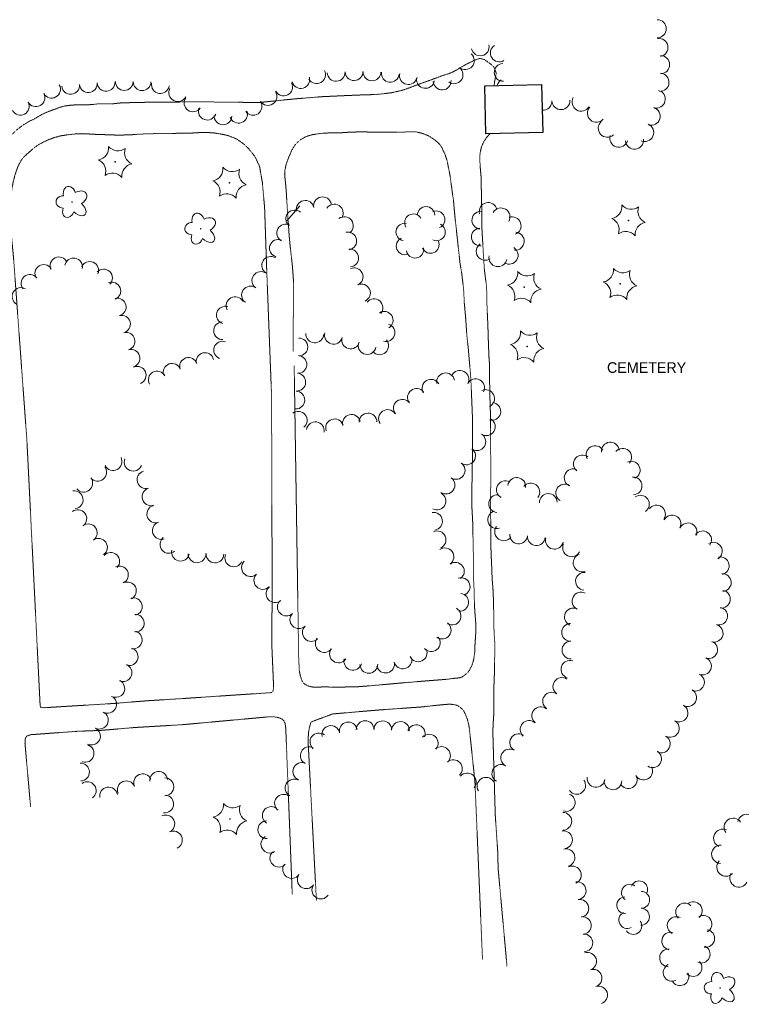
# Model space of a CAD drawing. Extents: x 386588 to 390135, y 96998 to 113606.
# Tile 3 of 92: x 387322 to 387647, y 97177 to 97620. Entities that reach past the tile are written whole.
import ezdxf
from ezdxf.enums import TextEntityAlignment as Align

# ---------------------------------------------------------------- set-up
doc = ezdxf.new("R2010")
doc.units = 0
doc.header["$MEASUREMENT"] = 0
doc.linetypes.add('Wisdot3', pattern=[0.1875, 0.125, -0.0625])
for name, color, linetype, lineweight in [('E_AREA', 2, 'Wisdot3', 15), ('E_BLD', 241, 'Continuous', 25), ('E_DWY', 2, 'Wisdot3', 15), ('E_LAND_Vegetation', 3, 'Continuous', 15)]:
    doc.layers.add(name, color=color, linetype=linetype, lineweight=lineweight)
doc.styles.add('Style-dot_font5', font='dot_font5.shx')

# ---------------------------------------------------------------- blocks, each defined once
blk = doc.blocks.new('CEM')
at = {"layer": 'E_AREA', "style": 'Style-dot_font5'}
blk.add_text('CEMETERY', height=12, dxfattribs=at).set_placement((0, 0), align=Align.MIDDLE_CENTER)
blk = doc.blocks.new('CTRE')
at = {"layer": 'E_LAND_Vegetation'}
blk.add_circle((0, 0), 0.223, dxfattribs=at)
for centre, start, end in [((-11.97, 8.96), 280.2067, 5.97162), ((1.81, 14.92), 220.21132, 305.97623), ((13.83, 5.89), 160.21133, 245.97624), ((-13.83, -5.9), 340.21132, 65.97623), ((-1.81, -14.93), 40.21133, 125.97624)]:
    blk.add_arc(centre, 7.87, start, end, dxfattribs=at)
at = {"layer": 'E_LAND_Vegetation', "extrusion": (0, 0, -1)}
blk.add_arc((-12.03, -9.04), 7.87, 354.07279, 79.74889, dxfattribs=at)
blk = doc.blocks.new('DTRE')
at = {"layer": 'E_LAND_Vegetation'}
blk.add_circle((-0.18, 0), 0.183, dxfattribs=at)
for centre, major_axis, ratio in [((-1.87, 5.32), (1.36, -4.98), 0.782863), ((4.06, 2.74), (-5.27, -2.93), 0.691916), ((-5.87, 0.15), (4.93, -0.12), 0.832022), ((-2.49, -5.24), (1.8, 4.86), 0.716896), ((3.54, -3.71), (-5.01, 4.58), 0.560249)]:
    blk.add_ellipse(centre, major_axis=major_axis, ratio=ratio, start_param=1.570796, end_param=4.712389, dxfattribs=at)

msp = doc.modelspace()

# ---------------------------------------------------------------- linework, layer by layer
at = {"layer": 'E_BLD'}
for p, q in [((387531.51, 97590.63), (387557.1, 97591.25)), ((387532.03, 97568.96), (387531.51, 97590.63)), ((387557.1, 97591.25), (387557.63, 97569.58)), ((387557.63, 97569.58), (387532.03, 97568.96))]:
    msp.add_line(p, q, dxfattribs=at)
at = {"layer": 'E_DWY', "flags": 128}
for points in [[(387309.74, 97525.71), (387308.07, 97547.55), (387309.34, 97552.83), (387310.85, 97557.31), (387313.96, 97563.86), (387315.46, 97565.82), (387320.83, 97570.93), (387322.52, 97572.23), (387323.88, 97573.24), (387326.41, 97574.7), (387328.13, 97575.49), (387328.92, 97575.97), (387330.01, 97576.61), (387331.81, 97577.61), (387333.51, 97578.44), (387335.21, 97579.16), (387337.93, 97580.15), (387340.18, 97581), (387342.53, 97581.58), (387344.75, 97581.88), (387346.81, 97582.04), (387350.48, 97582.09), (387352.44, 97582.1), (387354.68, 97582.22), (387356.89, 97582.48), (387358.56, 97582.59), (387360.75, 97582.54), (387364.35, 97582.61), (387366.67, 97582.85), (387368.24, 97582.99), (387383.4, 97583.33), (387406.22, 97583.4), (387429.79, 97583.13), (387446.63, 97584.84), (387458.38, 97585.76), (387469.34, 97586.27), (387476.16, 97586.55), (387480.37, 97586.67), (387483.18, 97586.81), (387486.16, 97587.12), (387488.67, 97587.44), (387489.73, 97587.58), (387491.46, 97587.98), (387493.55, 97588.45), (387495.6, 97589.01), (387498.27, 97590.04), (387503.12, 97591.84), (387506.7, 97593.1), (387509.48, 97594.15), (387512.41, 97595.22), (387514.97, 97595.99), (387516.68, 97596.7), (387518.75, 97597.73), (387521.21, 97599.26), (387523.44, 97600.5), (387525.06, 97601.26), (387525.7, 97601.61), (387526.8, 97602.14), (387529.43, 97603.06), (387531.46, 97602.37), (387533.66, 97600.8), (387535.04, 97599.75), (387535.82, 97598.74), (387536.62, 97596.46), (387536.48, 97595.19), (387535.93, 97592.69), (387535.71, 97590.74)], [(387433.27, 97507.88), (387432.33, 97535.76), (387431.32, 97547.1), (387430.04, 97554.42), (387428.06, 97558.68), (387426.43, 97560.76), (387425.07, 97562.38), (387423.54, 97563.94), (387422.06, 97565.13), (387419.79, 97566.62), (387418.27, 97567.34), (387415.39, 97568.4), (387412.45, 97568.95), (387409.57, 97569.45), (387406.51, 97569.62), (387403.55, 97569.62), (387400.44, 97569.42), (387397.06, 97569.32), (387393.39, 97569.27), (387389.14, 97569.21), (387384.28, 97569.14), (387379.99, 97569.07), (387375.48, 97568.86), (387372.06, 97568.6), (387368.77, 97568.5), (387364.96, 97568.5), (387362.4, 97568.57), (387359.71, 97568.68), (387356.71, 97568.77), (387354.06, 97568.92), (387351.29, 97569.09), (387349.91, 97569.11), (387347.81, 97569.04), (387345.47, 97568.81), (387343.09, 97568.53), (387340.29, 97568.08), (387337.67, 97567.34), (387334.78, 97566.3), (387332.27, 97565.09), (387330.53, 97564.16), (387328.56, 97562.74), (387324.43, 97559.17), (387323.45, 97558.14), (387322.75, 97557.16), (387322.25, 97556.35), (387321.24, 97554.4), (387320.28, 97551.71), (387319.54, 97549.22), (387318.99, 97546.91), (387318.59, 97544.63), (387318.34, 97542.56), (387318.17, 97541.33), (387318.04, 97525.65)], [(387505.08, 97322.75), (387514.46, 97323.49), (387517.07, 97323.82), (387520.29, 97324.16), (387521.26, 97324.56), (387523.56, 97326.2), (387524.5, 97327.41), (387525.85, 97330.17), (387526.51, 97332.48), (387526.94, 97335.65), (387527.1, 97339.39), (387527.46, 97344.64), (387527.49, 97348.03), (387527.09, 97353.09), (387526.84, 97356.84), (387526.71, 97363.23), (387526.43, 97368.84), (387526.38, 97373.93), (387526.45, 97377.56), (387526.23, 97383.68), (387526.16, 97390.28), (387526.02, 97395.08), (387525.72, 97400.43), (387525.65, 97403.97), (387525.64, 97406.41), (387525.95, 97424.42), (387526.01, 97432.25), (387525.95, 97441.29), (387525.34, 97456.07), (387525.12, 97459.69), (387524.79, 97464.08), (387524.4, 97468.44), (387524.06, 97472.49), (387523.47, 97477.81), (387523.16, 97481.97), (387522.94, 97485.61), (387522.57, 97489.58), (387522.24, 97493.15), (387522.09, 97496.75), (387521.94, 97499.34), (387521.66, 97501.63), (387521.42, 97503.68), (387521.05, 97506.72), (387520.41, 97510.23), (387518.92, 97523.74), (387518.64, 97526.61), (387518.22, 97530.14), (387517.76, 97534.95), (387517.4, 97539.03), (387516.91, 97542.41), (387516.27, 97547.16), (387515.76, 97550.9), (387515.17, 97553.66), (387514.5, 97557), (387513.6, 97559.75), (387512.03, 97563.06), (387510.82, 97564.76), (387508.77, 97566.45), (387506.18, 97568.14), (387503.65, 97569.12), (387501.24, 97569.81), (387499.54, 97569.99), (387498.97, 97570), (387495.56, 97569.85), (387490.27, 97569.75), (387485.27, 97569.81), (387480.4, 97569.82), (387475.78, 97569.92), (387470.8, 97569.79), (387467.46, 97569.56), (387463.72, 97569.41), (387461, 97569.42), (387458.97, 97569.3), (387456.22, 97569.03), (387453.82, 97568.63), (387451.04, 97567.85), (387448.54, 97566.44), (387446.31, 97564.46), (387444.6, 97561.74), (387443.18, 97558.43), (387442.14, 97555.64), (387441.5, 97552.96), (387441.35, 97551.08), (387441.5, 97549.17), (387441.75, 97546.86), (387441.84, 97545.72), (387442.08, 97543.16), (387442.27, 97539.8), (387442.66, 97533.58), (387442.87, 97530.53), (387443.08, 97528.08), (387443.26, 97524.93), (387443.45, 97522.55), (387443.72, 97519.62), (387444.12, 97515.87), (387444.49, 97512.78), (387444.88, 97509.11), (387445.09, 97506.33), (387445.26, 97503.8), (387445.41, 97502.04), (387445.12, 97471)], [(387533.75, 97569), (387532.26, 97567.33), (387530.89, 97565.2), (387529.95, 97562.97), (387529.46, 97560.85), (387529.31, 97559.58), (387529.3, 97557.39), (387529.38, 97554.56), (387529.81, 97550), (387530.09, 97537.24), (387530.13, 97527.91), (387530.91, 97513.99), (387531.3, 97508.17), (387531.67, 97504.94), (387532.19, 97501.11), (387532.36, 97498.36), (387532.37, 97495.28), (387532.46, 97492.55), (387532.61, 97489.37), (387532.68, 97486.98), (387532.9, 97483.02), (387532.97, 97479.87), (387533.06, 97476.85), (387533.21, 97473.12), (387533.31, 97469.58), (387533.56, 97466.13), (387533.68, 97461.85), (387533.63, 97458.44), (387533.72, 97455.26), (387533.75, 97452.63), (387533.82, 97450.02), (387533.92, 97447.24), (387534.01, 97444.08), (387534.02, 97441.24), (387534.04, 97438.88), (387534, 97435.94), (387534.04, 97432.93), (387534.07, 97429.91), (387534.11, 97427.54), (387534.13, 97425.23), (387534.19, 97423.07), (387534.19, 97420.67), (387534.16, 97418.05), (387534.15, 97415.82), (387534.24, 97413.75), (387534.18, 97411.04), (387534.11, 97408.15), (387534, 97405.23), (387534.01, 97402.74), (387534.04, 97400.63), (387534.29, 97389.24), (387534.25, 97384.82), (387534.33, 97379.64), (387534.56, 97375.95), (387534.65, 97372.41), (387534.87, 97367.97), (387535.15, 97364.76), (387535.33, 97361.28), (387535.39, 97358.29), (387535.43, 97357.06), (387535.54, 97353.42), (387535.52, 97350.32), (387535.58, 97347.14), (387535.79, 97343.11), (387535.99, 97340.01), (387536.05, 97336.39), (387535.95, 97333.43), (387535.9, 97329.86), (387535.85, 97326.74), (387535.74, 97323.49), (387535.62, 97320.62), (387535.51, 97317.48), (387535.61, 97314.64), (387535.62, 97312.59), (387535.61, 97310.38), (387535.52, 97307.32), (387535.23, 97302.98), (387535.17, 97300.71), (387535.13, 97299.54)], [(387318.04, 97525.65), (387319.27, 97512.9), (387325.26, 97431.05), (387331.23, 97311.53), (387331.4, 97311.03), (387331.65, 97310.78), (387331.97, 97310.74), (387332.36, 97310.73), (387332.89, 97310.68), (387364.88, 97312.63)], [(387395.77, 97314.84), (387435.35, 97317.48), (387435.63, 97317.55), (387435.84, 97317.75), (387436.09, 97318.19), (387436.3, 97319.12), (387436.37, 97320.34), (387435.56, 97339.18), (387435.73, 97364.39), (387435.45, 97451.47), (387433.27, 97507.88)], [(387445.65, 97464.59), (387447.59, 97339.34), (387447.58, 97336.21), (387447.69, 97332.81), (387447.82, 97330.21), (387447.93, 97327.38), (387448.5, 97324.74), (387449.31, 97322.51), (387450.16, 97321.5), (387451.6, 97320.61), (387453.41, 97320.06), (387454.86, 97319.9), (387456.28, 97319.92), (387457.73, 97320.01), (387459.19, 97320.09), (387460.14, 97320.12), (387462.75, 97319.87)], [(387462.74, 97319.87), (387474.69, 97320.16), (387483.42, 97320.87), (387493.29, 97321.77), (387505.08, 97322.75)], [(387395.77, 97314.84), (387379.26, 97313.8), (387371.43, 97313.17), (387364.88, 97312.63)], [(387503.31, 97311.05), (387483.05, 97309.61), (387462.96, 97307.88)], [(387530.47, 97197.29), (387527.06, 97277.39), (387524.79, 97299.09), (387524.58, 97300.84), (387524.25, 97303.13), (387523.64, 97305.5), (387523.03, 97307.06), (387522.33, 97308.65), (387521.9, 97309.41), (387521.44, 97309.99), (387520.39, 97310.86), (387519.47, 97311.52), (387518.35, 97311.98), (387517.34, 97312.11), (387515.86, 97312.28), (387514.02, 97312.18), (387508.63, 97311.66), (387503.31, 97311.05)], [(387444.78, 97226.53), (387441.86, 97301.39), (387441.75, 97302.23), (387441.6, 97303.44), (387441.24, 97304.41), (387440.47, 97305.38), (387439.54, 97305.87), (387438.07, 97306.38), (387436.32, 97306.61), (387435.36, 97306.56), (387433.88, 97306.56), (387395.03, 97303.02)], [(387455.66, 97223.84), (387451.89, 97296.06), (387452, 97297.85), (387452.19, 97300.01), (387452.49, 97301.67), (387452.76, 97302.72), (387453.07, 97303.61), (387453.39, 97304.33), (387462.96, 97307.88)], [(387395.03, 97303.02), (387373.94, 97301.78), (387358.45, 97300.47), (387347.91, 97300.07)], [(387326.93, 97266.08), (387324.4, 97294.65), (387324.49, 97296.41), (387324.63, 97297.15), (387325.26, 97297.87), (387326.31, 97298.32), (387326.96, 97298.54), (387347.91, 97300.07)], [(387535.13, 97299.54), (387536.21, 97262.5), (387537.35, 97245.45), (387537.5, 97238.35), (387541.51, 97194.27)]]:
    msp.add_lwpolyline(points, dxfattribs=at)
at = {"layer": 'E_LAND_Vegetation'}
msp.add_line((387448.19, 97536.66), (387442.37, 97529.81), dxfattribs=at)
for centre, radius, start, end in [((387609.18, 97616.35), 4.07, 269.6877, 89.6724), ((387609.93, 97607.91), 4.07, 279.4892, 99.4739), ((387529.45, 97608.19), 4.01, 192.1562, 12.1408), ((387538.03, 97605.43), 4.01, 121.5866, 301.5713), ((387522.74, 97601.98), 4.01, 228.7423, 48.727), ((387610.69, 97600.17), 4.07, 270.4583, 90.443), ((387517.67, 97595.6), 4.01, 232.5011, 52.4858), ((387539.79, 97596.68), 4.01, 92.9878, 272.9725), ((387448.61, 97593.47), 4.01, 195.0748, 15.0594), ((387455.75, 97595.66), 4.01, 209.2445, 29.2292), ((387464.54, 97596.71), 4.01, 183.3355, 3.3201), ((387472.61, 97597.03), 4.01, 181.7354, 1.7201), ((387480.73, 97596.92), 4.01, 179.0015, 358.9862), ((387488.92, 97596.31), 4.01, 173.6309, 353.6156), ((387497.1, 97595.24), 4.01, 167.136, 347.1206), ((387504.75, 97593.53), 4.01, 171.9209, 351.9055), ((387610.4, 97592.21), 4.07, 266.0427, 86.0274), ((387336.35, 97589.13), 4.01, 209.1654, 29.1501), ((387344.92, 97590.82), 4.01, 185.6165, 5.6012), ((387352.9, 97591.61), 4.01, 185.6165, 5.6012), ((387360.95, 97592.19), 4.01, 184.108, 4.0927), ((387369.12, 97592.56), 4.01, 179.5223, 359.5069), ((387377.14, 97592.49), 4.01, 179.5223, 359.5069), ((387385.38, 97591.22), 4.01, 170.7238, 350.7084), ((387440.89, 97590.09), 4.01, 207.3798, 27.3645), ((387512.31, 97592.83), 4.01, 182.7436, 2.7282), ((387541.04, 97589.91), 4.01, 121.9452, 167.6236), ((387329.36, 97585.26), 4.01, 208.3088, 28.2935), ((387393.22, 97587.6), 4.01, 152.6741, 332.6588), ((387400.08, 97582.96), 4.01, 145.1866, 325.1713), ((387433.85, 97585.84), 4.01, 213.1219, 33.1066), ((387574.89, 97583.29), 4.07, 149.9491, 329.9337), ((387608.73, 97584.66), 4.07, 255.2694, 75.254), ((387322.3, 97581.46), 4.01, 208.3088, 28.2935), ((387427.13, 97581.42), 4.01, 213.9996, 33.9843), ((387557.67, 97583.69), 4.07, 265.9363, 2.0183), ((387565.79, 97583.99), 4.07, 182.2773, 2.2619), ((387581.8, 97578.32), 4.07, 138.6849, 318.6696), ((387606.47, 97576.96), 4.07, 252.3713, 72.3559), ((387406.52, 97579.25), 4.01, 160.7921, 340.7768), ((387413.59, 97577.13), 4.01, 177.0646, 357.0493), ((387420.58, 97577.85), 4.01, 200.1958, 20.1805), ((387586.69, 97571.57), 4.07, 131.8831, 311.8678), ((387603.52, 97569.63), 4.07, 246.4008, 66.3855), ((387591.87, 97567.1), 4.07, 162.5278, 342.5124), ((387598.94, 97566.2), 4.07, 185.2874, 5.272), ((387450.58, 97535.02), 4.01, 11.7773, 191.7619), ((387458.43, 97536.65), 4.01, 11.7773, 191.7619), ((387463.71, 97533.36), 4.01, 326.8868, 146.8714), ((387533.05, 97534.07), 4.05, 14.244, 194.2287), ((387445.9, 97530.73), 4.01, 49.6767, 229.6614), ((387499.34, 97529.06), 3.91, 31.6228, 211.6075), ((387505.05, 97532.4), 3.91, 359.967, 179.9516), ((387509.6, 97530.45), 3.91, 292.3913, 112.376), ((387529.78, 97530.13), 4.05, 81.94, 261.9247), ((387538.81, 97531.61), 4.05, 329.7995, 149.7842), ((387441.8, 97524.39), 4.01, 61.3749, 241.3596), ((387468.24, 97527.7), 4.01, 306.9358, 126.9205), ((387495.4, 97524.85), 3.91, 79.4569, 259.4416), ((387509.81, 97524.83), 3.91, 243.603, 63.5876), ((387543.8, 97527.6), 4.05, 289.9435, 109.9281), ((387469.78, 97520.8), 4.01, 282.0586, 102.0433), ((387529.56, 97522.59), 4.05, 95.157, 275.1417), ((387545.19, 97520.69), 4.05, 266.107, 86.0917), ((387438.57, 97517.53), 4.01, 72.1033, 252.088), ((387495.53, 97518.49), 3.91, 112.2657, 292.2504), ((387507.01, 97519.17), 3.91, 203.4924, 23.4771), ((387531.7, 97516.17), 4.05, 124.3479, 304.3326), ((387470.68, 97513.09), 4.01, 275.355, 95.3397), ((387500.07, 97517.01), 3.91, 189.6292, 9.6139), ((387542.46, 97514.39), 4.05, 238.1598, 58.1444), ((387332.85, 97506.2), 3.97, 32.5361, 212.5207), ((387339.67, 97509.64), 3.97, 24.9224, 204.9071), ((387346.3, 97509.14), 3.97, 349.183, 169.1677), ((387353.57, 97507.57), 3.97, 336.193, 156.1777), ((387435.08, 97509.81), 4.01, 58.0199, 238.0045), ((387537.42, 97513.29), 4.05, 168.4436, 348.4283), ((387326.59, 97501.76), 3.97, 39.1811, 219.1657), ((387359.8, 97504.13), 3.97, 316.3005, 136.2851), ((387430.64, 97502.99), 4.01, 54.4612, 234.4459), ((387472.64, 97504.72), 4.01, 294.2846, 114.2692), ((387363.55, 97498.3), 3.97, 291.7158, 111.7005), ((387475.94, 97497.42), 4.01, 294.2846, 114.2692), ((387322.59, 97495.82), 3.97, 59.4944, 239.4791), ((387425.98, 97496.47), 4.01, 54.4612, 234.4459), ((387365.99, 97491.06), 3.97, 283.9788, 103.9635), ((387419.02, 97491.75), 3.97, 28.7084, 208.6931), ((387481.58, 97490.73), 4.01, 319.6329, 139.6175), ((387414.65, 97487.44), 3.97, 73.5966, 253.5813), ((387486.15, 97485.1), 4.01, 301.4882, 121.4728), ((387367.91, 97483.34), 3.97, 284.8, 104.7847), ((387413.37, 97480.39), 3.97, 92.9891, 272.9738), ((387486.96, 97479.51), 4.01, 254.1067, 74.0913), ((387369.94, 97475.68), 3.97, 284.8, 104.7847), ((387454.92, 97478.95), 4.01, 177.2784, 357.2631), ((387463.35, 97478.34), 4.01, 164.9364, 344.9211), ((387413.35, 97471.66), 3.97, 70.024, 250.0087), ((387447.77, 97473.08), 4.01, 270.6936, 90.6782), ((387471.08, 97476.25), 4.01, 164.9364, 344.9211), ((387478.5, 97473.74), 4.01, 169.769, 349.7536), ((387484.15, 97473.61), 4.01, 221.003, 40.9877), ((387372.18, 97468.01), 3.97, 286.414, 106.3987), ((387405.49, 97466.55), 3.97, 13.7035, 193.6882), ((387390.63, 97461.71), 3.97, 19.8348, 199.8195), ((387398.03, 97464.35), 3.97, 17.9452, 197.9298), ((387447.32, 97465.23), 4.01, 266.6311, 86.6157), ((387374.97, 97460.36), 3.97, 292.4845, 112.4692), ((387383.92, 97458.24), 3.97, 28.7118, 208.6965), ((387446.81, 97457.25), 4.01, 266.1529, 86.1376), ((387513.85, 97457.41), 4.01, 10.6999, 190.6846), ((387520.27, 97458.45), 4.01, 332.4388, 152.4235), ((387507.28, 97454.5), 4.01, 30.5162, 210.5009), ((387527.37, 97454.74), 4.01, 332.4388, 152.4235), ((387446.38, 97449.17), 4.01, 268.3072, 88.2919), ((387500.73, 97450.38), 4.01, 37.6893, 217.674), ((387531.86, 97449.88), 4.01, 296.021, 116.0057), ((387494.39, 97445.48), 4.01, 37.6893, 217.674), ((387534.67, 97444.09), 4.01, 254.7768, 74.7614), ((387447.51, 97440.09), 4.01, 308.65, 128.6347), ((387478.9, 97439.29), 4.01, 0.9756, 180.9603), ((387487.69, 97440.85), 4.01, 33.9824, 213.9671), ((387455.16, 97435.35), 4.01, 351.1841, 171.1688), ((387463.84, 97436.67), 4.01, 18.3992, 198.3838), ((387471.44, 97438.7), 4.01, 14.3174, 194.3021), ((387532.19, 97437.2), 4.01, 237.8005, 57.7851), ((387527.92, 97430.42), 4.01, 237.8005, 57.7851), ((387588.03, 97426.18), 4.01, 5.7659, 185.7506), ((387523.33, 97424.04), 4.01, 233.6705, 53.6552), ((387581.15, 97424.64), 4.01, 28.7221, 208.7068), ((387593.63, 97423.43), 4.01, 319.721, 139.7057), ((387364.08, 97421.49), 4.01, 207.275, 27.2597), ((387373.13, 97421.2), 4.01, 158.255, 338.2396), ((387575.43, 97420.45), 4.01, 50.7678, 230.7525), ((387597.46, 97417.64), 4.01, 294.5925, 114.5772), ((387357.16, 97416.71), 4.01, 218.2634, 38.248), ((387378.9, 97413.34), 4.01, 106.1464, 286.131), ((387518.59, 97417.51), 4.01, 235.21, 55.1946), ((387571.32, 97414.19), 4.01, 64.8888, 244.8735), ((387350.87, 97411.75), 4.01, 218.2634, 38.248), ((387514.02, 97410.93), 4.01, 235.21, 55.1946), ((387540.81, 97408.78), 4.01, 61.6276, 241.6123), ((387545.89, 97410.29), 4.01, 352.8912, 172.8759), ((387598.28, 97410.54), 4.01, 272.9655, 92.9501), ((387346.54, 97404.31), 4.01, 277.6456, 97.6302), ((387381.13, 97405.64), 4.01, 106.0423, 286.027), ((387552.22, 97407.79), 4.01, 322.2595, 142.2442), ((387567.53, 97407.34), 4.01, 58.1502, 238.1348), ((387509.95, 97403.76), 4.01, 241.7925, 61.7771), ((387537.28, 97402.52), 4.01, 85.0924, 265.0771), ((387560.11, 97403.06), 4.01, 1.5905, 181.5752), ((387601.6, 97402.3), 4.01, 305.081, 125.0656), ((387348.18, 97395.79), 4.01, 307.6718, 127.6565), ((387383.34, 97397.94), 4.01, 106.0423, 286.027), ((387536.87, 97395.36), 4.01, 107.2134, 287.1981), ((387608.85, 97397.87), 3.99, 323.866, 143.8506), ((387508.4, 97394.63), 4.01, 279.1006, 99.0853), ((387615.85, 97393.43), 3.99, 333.1204, 153.1051), ((387352.89, 97389.43), 4.01, 305.0126, 124.9972), ((387385.83, 97390.44), 4.01, 109.0296, 289.0143), ((387510, 97386.23), 4.01, 294.5946, 114.5793), ((387539.99, 97389.88), 4.01, 144.3391, 324.3237), ((387623.05, 97389.86), 3.99, 334.9447, 154.9294), ((387629.63, 97386.26), 3.99, 322.9656, 142.9502), ((387357.49, 97382.87), 4.01, 305.0126, 124.9972), ((387389.23, 97384.18), 4.01, 129.8725, 309.8572), ((387546.71, 97388.49), 4.01, 174.6395, 354.6241), ((387554.71, 97387.74), 4.01, 174.6395, 354.6241), ((387562.83, 97386.08), 4.01, 167.1125, 347.0972), ((387394.46, 97380.72), 4.01, 166.7744, 346.7591), ((387513.55, 97378.59), 4.01, 305.8229, 125.8076), ((387570.59, 97382.67), 4.01, 154.3635, 334.3481), ((387634.46, 97381.16), 3.99, 300.7832, 120.7678), ((387363.01, 97376.53), 4.01, 317.1898, 137.1744), ((387401.85, 97379.99), 4.01, 181.2167, 1.2013), ((387409.97, 97379.92), 4.01, 178.1816, 358.1663), ((387418.43, 97378.13), 4.01, 157.1482, 337.1329), ((387575.34, 97375.88), 4.01, 109.2877, 289.2724), ((387637.58, 97374.57), 3.99, 283.9579, 103.9426), ((387366.92, 97370.47), 4.01, 296.27, 116.2546), ((387425.97, 97373.76), 4.01, 133.8974, 313.8821), ((387518.24, 97372.1), 4.01, 305.8229, 125.8076), ((387431.53, 97367.98), 4.01, 133.8974, 313.8821), ((387520.84, 97365.19), 4.01, 289.2946, 109.2793), ((387576.42, 97367.62), 4.01, 86.1272, 266.1119), ((387638.48, 97367.06), 3.99, 273.6796, 93.6643), ((387370.54, 97363.28), 4.01, 297.1469, 117.1316), ((387437.06, 97362), 4.01, 129.9157, 309.9004), ((387638.09, 97359.56), 3.99, 261.155, 81.1397), ((387373.19, 97356.19), 4.01, 286.048, 106.0327), ((387520.22, 97358.17), 4.01, 264.0089, 83.9936), ((387574.86, 97358.69), 4.01, 63.1369, 243.1215), ((387442.12, 97356), 4.01, 134.5313, 314.516), ((387516.75, 97351.95), 4.01, 240.4415, 60.4261), ((387571.39, 97351.55), 4.01, 65.6051, 245.5898), ((387636.85, 97351.91), 3.99, 255.1915, 75.1762), ((387374.07, 97348.72), 4.01, 273.5868, 93.5715), ((387447.74, 97350.31), 4.01, 134.967, 314.9516), ((387453.38, 97344.54), 4.01, 133.5538, 313.5384), ((387512.28, 97345.63), 4.01, 233.1996, 53.1843), ((387570.15, 97344.62), 4.01, 90.7733, 270.758), ((387634.81, 97344.2), 3.99, 255.1915, 75.1762), ((387373.17, 97341.23), 4.01, 261.3711, 81.3558), ((387459.2, 97339.58), 4.01, 142.7145, 322.6992), ((387507.42, 97339.93), 4.01, 219.2964, 39.2811), ((387371.32, 97333.68), 4.01, 254.9261, 74.9107), ((387465.59, 97334.91), 4.01, 145.4469, 325.4316), ((387501.49, 97335.4), 4.01, 205.0708, 25.0554), ((387570.31, 97336.65), 4.01, 92.2313, 272.216), ((387632.37, 97336.8), 3.99, 250.3408, 70.3255), ((387472.07, 97331.61), 4.01, 163.2382, 343.2229), ((387494.61, 97332.2), 4.01, 193.5172, 13.5019), ((387629.55, 97329.44), 3.99, 247.8343, 67.8189), ((387368.54, 97326.46), 4.01, 247.6777, 67.6624), ((387479.27, 97330.22), 4.01, 180.7774, 0.7621), ((387486.82, 97330.33), 4.01, 193.5172, 13.5019), ((387569.85, 97327.98), 4.01, 71.6305, 251.6152), ((387566.23, 97320.24), 4.01, 55.4372, 235.4219), ((387626.41, 97322.16), 3.99, 246.683, 66.6677), ((387365.3, 97319.36), 4.01, 242.3029, 62.2876), ((387361.58, 97312.26), 4.01, 242.3029, 62.2876), ((387561.62, 97313.62), 4.01, 54.3961, 234.3807), ((387622.92, 97315.22), 3.99, 241.1886, 61.1733), ((387556.71, 97307.09), 4.01, 50.2009, 230.1855), ((387619.03, 97308.29), 3.99, 240.4445, 60.4292), ((387357.9, 97305.09), 4.01, 243.6882, 63.6728), ((387354.35, 97297.91), 4.01, 243.6882, 63.6728), ((387462.17, 97298.62), 4.01, 11.7694, 191.7541), ((387470.02, 97300.24), 4.01, 11.5551, 191.5398), ((387477.59, 97300.82), 4.01, 0.54, 180.5247), ((387485.54, 97300.75), 4.01, 358.4575, 178.4422), ((387493.49, 97300.43), 4.01, 356.5286, 176.5133), ((387500.64, 97298.96), 4.01, 339.0889, 159.0736), ((387551.45, 97300.91), 4.01, 47.951, 227.9356), ((387615.09, 97301.39), 3.99, 239.7412, 59.7259), ((387456.78, 97295.29), 4.01, 51.3109, 231.2956), ((387506.47, 97294.73), 4.01, 318.0317, 138.0164), ((387546.77, 97294.97), 4.01, 59.4188, 239.4035), ((387611.05, 97294.41), 3.99, 242.3336, 62.3183), ((387351.48, 97290.14), 4.01, 251.2991, 71.2837), ((387452.45, 97289.09), 4.01, 63.0342, 243.0188), ((387511.98, 97289.18), 4.01, 312.841, 132.8257), ((387542.74, 97288.08), 4.01, 60.7139, 240.6986), ((387607.1, 97287.7), 3.99, 237.6634, 57.6481), ((387349.4, 97281.73), 4.01, 271.6206, 91.6053), ((387449.09, 97282.01), 4.01, 68.0628, 248.0475), ((387517.36, 97283.25), 4.01, 312.1347, 132.1194), ((387538.74, 97281.08), 4.01, 59.6624, 239.647), ((387603.08, 97282.14), 3.99, 208.89, 28.8747), ((387377.38, 97276.91), 4.01, 23.2678, 203.2525), ((387384.59, 97277.96), 4.01, 5.0855, 185.0702), ((387523.62, 97277.27), 4.01, 319.5108, 139.4955), ((387532.03, 97275.32), 4.01, 31.4605, 211.4452), ((387581.59, 97278.91), 3.99, 173.3072, 353.2919), ((387596.1, 97278.29), 3.99, 208.89, 28.8747), ((387352.44, 97273.37), 4.01, 305.7983, 125.783), ((387362.05, 97270.92), 4.01, 10.0897, 190.0744), ((387370.02, 97273.75), 4.01, 23.2678, 203.2525), ((387387.41, 97275.1), 4.01, 270.3836, 90.3683), ((387445.61, 97274.52), 4.01, 61.2736, 241.2582), ((387572.9, 97275.72), 3.99, 216.5117, 36.4964), ((387589.25, 97277.76), 3.99, 179.1396, 359.1242), ((387387.32, 97267.36), 4.01, 263.0072, 82.9919), ((387440.85, 97267.68), 4.01, 52.4212, 232.4059), ((387568.22, 97268.01), 3.99, 250.2985, 70.2831), ((387435.33, 97262.14), 4.01, 57.2853, 237.27), ((387387.82, 97258.36), 4.01, 295.4463, 115.431), ((387566.64, 97259.55), 3.99, 269.2324, 89.2171), ((387649.51, 97258.64), 4.11, 348.9169, 168.9015), ((387433.32, 97255.76), 4.01, 91.2545, 271.2392), ((387643.38, 97256.86), 4.11, 35.0615, 215.0461), ((387391.26, 97251.12), 4.01, 295.4463, 115.431), ((387566.99, 97251.23), 3.99, 279.5245, 99.5092), ((387638.68, 97251.94), 4.11, 65.6179, 245.6026), ((387434.7, 97249.28), 4.01, 122.4527, 302.4374), ((387637.79, 97244.73), 4.11, 87.9805, 267.9652), ((387438.76, 97242.97), 4.01, 136.3513, 316.336), ((387568.09, 97243.19), 3.99, 283.5536, 103.5383), ((387444.53, 97237.87), 4.01, 144.8371, 324.8218), ((387640.1, 97238.92), 4.11, 137.1423, 317.127), ((387451.09, 97233.25), 4.01, 144.8371, 324.8218), ((387570.97, 97235.39), 3.99, 293.7729, 113.7576), ((387645.95, 97234.04), 4.11, 151.7981, 331.7828), ((387457.66, 97228.62), 4.01, 144.8371, 324.8218), ((387573.13, 97228.3), 3.99, 278.5174, 98.502), ((387596.88, 97227.43), 3.79, 54.9341, 234.9188), ((387601.04, 97228.91), 3.79, 338.434, 158.4187), ((387601.97, 97224.18), 3.79, 269.1688, 89.1535), ((387574.34, 97220.36), 3.99, 280.2448, 100.2295), ((387594.76, 97221.75), 3.79, 93.3496, 273.3343), ((387621.48, 97218.74), 3.98, 44.7217, 224.7064), ((387625.48, 97219.32), 3.98, 310.3793, 130.364), ((387595.68, 97215.08), 3.79, 116.6569, 296.6416), ((387601.86, 97216.59), 3.79, 269.1688, 89.1535), ((387629.82, 97213.25), 3.98, 297.8878, 117.8725), ((387575.44, 97212.65), 3.99, 275.2977, 95.2824), ((387598.38, 97212.44), 3.79, 214.7322, 34.7168), ((387617.67, 97212.63), 3.98, 63.6815, 243.6662), ((387576.12, 97204.82), 3.99, 272.0487, 92.0334), ((387615.22, 97205.65), 3.98, 77.6532, 257.6379), ((387631.04, 97206.84), 3.98, 260.063, 80.0477), ((387577.82, 97196.51), 3.99, 288.0658, 108.0505), ((387614.26, 97198.08), 3.98, 86.7451, 266.7297), ((387628.99, 97199.72), 3.98, 246.1993, 66.184), ((387615.85, 97191.52), 3.98, 116.4382, 296.4229), ((387625.33, 97193.69), 3.98, 224.4613, 44.4459), ((387580.29, 97188.93), 3.99, 288.0658, 108.0505), ((387619.39, 97189.55), 3.98, 206.9845, 26.9692), ((387582.76, 97181.35), 3.99, 288.0658, 108.0505)]:
    msp.add_arc(centre, radius, start, end, dxfattribs=at)

# ---------------------------------------------------------------- block references
at = {"layer": 'E_AREA', "xscale": 0.3999999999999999, "yscale": 0.3999999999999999, "zscale": 0.3999999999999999}
msp.add_blockref('CEM', (387604.38, 97463.81), dxfattribs=at)
at = {"layer": 'E_LAND_Vegetation'}
for name, p, xscale, yscale, zscale in [('CTRE', (387365.02, 97556.4), 0.7108526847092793, 0.7108526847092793, 0.7108526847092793), ('CTRE', (387416.52, 97547.03), 0.7108526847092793, 0.7108526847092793, 0.7108526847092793), ('DTRE', (387345.69, 97538.3), 0.6769248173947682, 0.6769248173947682, 0.6769248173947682), ('CTRE', (387596.22, 97530.07), 0.7108526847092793, 0.7108526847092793, 0.7108526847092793), ('DTRE', (387403.66, 97526.28), 0.6769248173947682, 0.6769248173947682, 0.6769248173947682), ('CTRE', (387549.28, 97500.03), 0.7108526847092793, 0.7108526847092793, 0.7108526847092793), ('CTRE', (387592.44, 97501.47), 0.7108526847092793, 0.7108526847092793, 0.7108526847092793), ('CTRE', (387550.58, 97473.31), 0.7108526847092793, 0.7108526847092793, 0.7108526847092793), ('CTRE', (387416.73, 97260.62), 0.7108526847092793, 0.7108526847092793, 0.7108526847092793), ('DTRE', (387637.64, 97184.49), 0.6769248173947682, 0.6769248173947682, 0.6769248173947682)]:
    msp.add_blockref(name, p, dxfattribs=dict(at, xscale=xscale, yscale=yscale, zscale=zscale))

doc.saveas('drawing.dxf')
